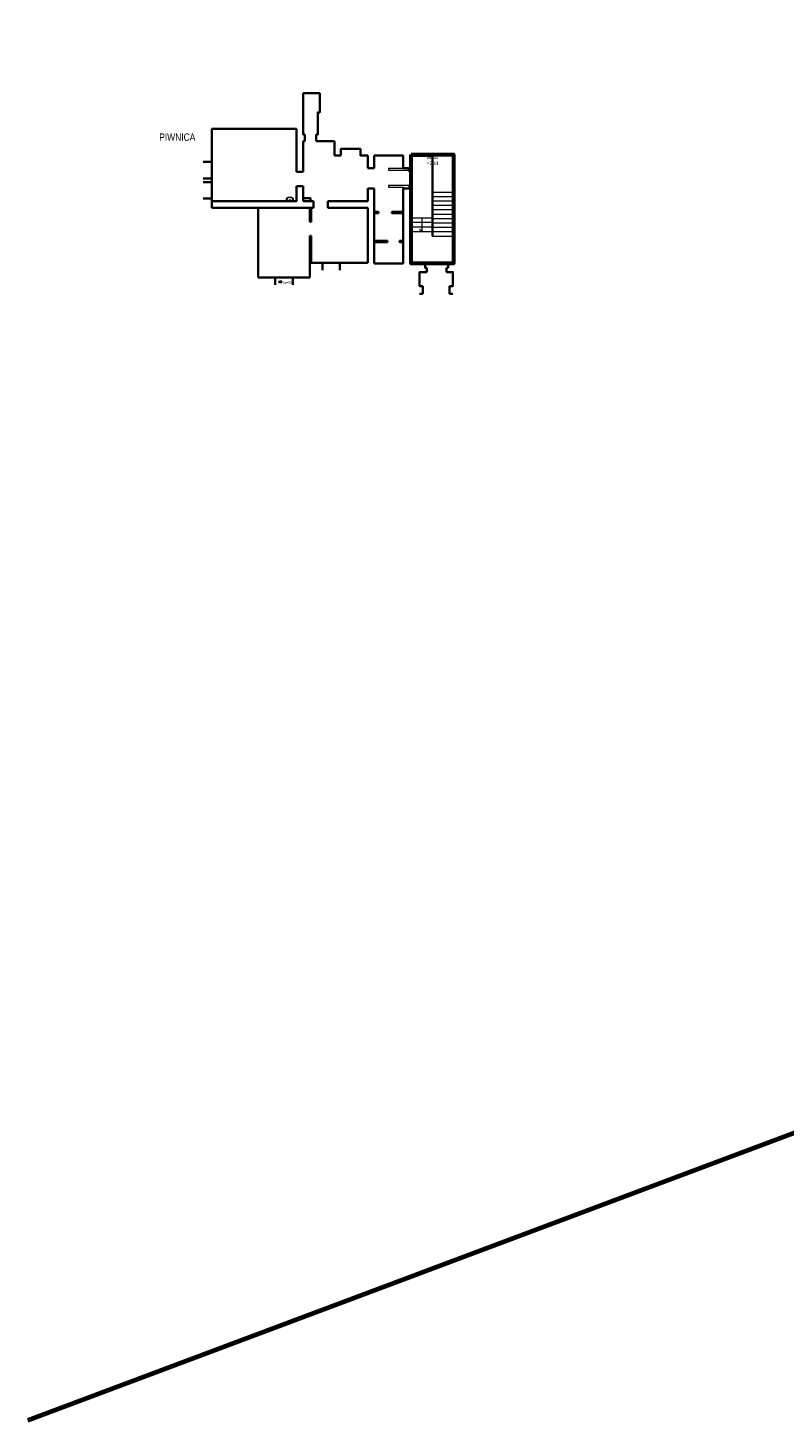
# Model space of a CAD drawing. Extents: x 34439 to 126910, y -74890 to 17912.
# Tile 3 of 144: x 53515 to 58633, y -42097 to -32683. Entities that reach past the tile are written whole.
import ezdxf
from ezdxf.lldxf.tags import DXFTag

# ---------------------------------------------------------------- set-up
doc = ezdxf.new("R2010")
doc.units = 0
doc.header["$MEASUREMENT"] = 0
doc.layers.add('_konstrukcja', color=96, linetype='Continuous', lineweight=20)
doc.layers.add('A-ARM', color=1, linetype='Continuous', lineweight=15)
doc.styles.add('Arial narrow', font='ARIALN.TTF')
doc.styles.get("Standard").update_dxf_attribs({"font": 'ARIALN.TTF'})
tags = doc.linetypes.add('HIDDEN', pattern=[0.375, 0.25, -0.125]).pattern_tags.tags
tags[6:7] = [DXFTag(74, 4), DXFTag(75, 0), DXFTag(340, '0'), DXFTag(46, 1.0), DXFTag(50, 0.0), DXFTag(44, 0.0), DXFTag(45, 0.0)]
tags[4:5] = [DXFTag(74, 4), DXFTag(75, 0), DXFTag(340, '0'), DXFTag(46, 1.0), DXFTag(50, 0.0), DXFTag(44, 0.0), DXFTag(45, 0.0)]

# ---------------------------------------------------------------- blocks, each defined once
blk = doc.blocks.new('_arm_umywalka')
at = {"layer": 'A-ARM', "color": 0}
for p, q in [((-20, 13.5), (-20, 0)), ((-20, 0), (20, 0)), ((20, 0), (20, 13.5))]:
    blk.add_line(p, q, dxfattribs=at)
blk.add_lwpolyline([(20, 13.5, 0.138474), (18.6, 18.4, 0.107069), (14.1, 23, 0.080452), (8, 25.9, 0.068264), (0, 27, 0.068264), (-8, 25.9, 0.080452), (-14.1, 23, 0.107069), (-18.6, 18.4, 0.138474), (-20, 13.5, 0.138474)], format="xyb", dxfattribs=at)
blk.add_lwpolyline([(-17, 14.5, 0.138474), (-16.1, 11.2, 0.107069), (-12.5, 7.4, 0.080452), (-7.1, 5, 0.068264), (0, 4, 0.068264), (7.1, 5, 0.080452), (12.5, 7.4, 0.107069), (16.1, 11.2, 0.138474), (17, 14.5, 0.138474), (16.1, 17.8, 0.107069), (12.5, 21.6, 0.080452), (7.1, 24, 0.068264), (0, 25, 0.068264), (-7.1, 24, 0.080452), (-12.5, 21.6, 0.107069), (-16.1, 17.8, 0.138474)], format="xyb", close=True, dxfattribs=at)
blk.add_circle((0, 9.5), 2, dxfattribs=at)
blk = doc.blocks.new('piwnica_biuro')
at = {"layer": '_konstrukcja', "lineweight": 35, "ltscale": 50}
for p, q in [((25, 515), (25, 565)), ((145, 515), (145, 565)), ((-90, 233), (-90, 515)), ((259, 43), (259, 515)), ((-722, -95), (-722, 420)), ((-525, 420), (-722, 420)), ((-525, -87), (-525, 420)), ((-100, 416), (-483, 416)), ((-483, 43), (-483, 416)), ((-293, 416), (-293, 466)), ((-176, 416), (-176, 466)), ((-100, 233), (-100, 416)), ((-697, 277), (-722, 277)), ((-697, 267), (-722, 267)), ((-697, 267), (-697, 277)), ((-525, 277), (-617, 277)), ((-617, 267), (-617, 277)), ((-525, 267), (-617, 267)), ((-100, 233), (-90, 233)), ((-100, 43), (-100, 139)), ((-100, 139), (-90, 139)), ((-90, 43), (-90, 139)), ((-645, 80), (-722, 80)), ((-645, 70), (-722, 70)), ((-645, 70), (-645, 80)), ((-525, 80), (-555, 80)), ((-555, 70), (-555, 80)), ((-525, 70), (-555, 70)), ((-212, 43), (-483, 43)), ((-212, 43), (-212, 0)), ((-116, 43), (572, 43)), ((-116, 43), (-116, 0)), ((572, -490), (572, 43)), ((-777, -110), (-777, 0)), ((-777, -110), (-777, -86)), ((-764, -110), (-764, -86)), ((-764, -86), (-722, -86)), ((-483, -87), (-525, -87)), ((-483, -87), (-483, 0)), ((-483, 0), (-483, -87)), ((-212, 0), (-483, 0)), ((-46, 0), (-116, 0)), ((-46, -102), (-46, 0)), ((0, 0), (60, 0)), ((572, -18), (632, -18)), ((-764, -110), (-777, -110)), ((-46, -102), (0, -102)), ((572, -130), (632, -130)), ((572, -154), (632, -154)), ((-777, -310), (-777, -200)), ((-777, -224), (-777, -200)), ((-764, -200), (-777, -200)), ((-764, -224), (-764, -200)), ((-722, -224), (-764, -224)), ((-722, -310), (-722, -224)), ((-525, -310), (-525, -225)), ((-483, -225), (-525, -225)), ((-483, -310), (-483, -225)), ((-46, -200), (0, -200)), ((-46, -407), (-46, -200)), ((572, -266), (632, -266)), ((-525, -310), (-722, -310)), ((-300, -310), (-258, -310)), ((-258, -407), (-258, -310)), ((-258, -407), (-134, -407)), ((-134, -451), (-134, -407)), ((-56, -407), (-46, -407)), ((-56, -451), (-56, -407)), ((-46, -490), (-46, -451))]:
    blk.add_line(p, q, dxfattribs=at)
at = {"layer": '_konstrukcja', "lineweight": 18, "ltscale": 50}
for p, q in [((-623.5, -110), (-764, -110)), ((-623.5, -95), (-722, -95)), ((-623.5, -110), (-623.5, -95)), ((-623.5, -210), (-764, -210)), ((-623.5, -225), (-722, -225)), ((-623.5, -225), (-623.5, -210))]:
    blk.add_line(p, q, dxfattribs=at)
at = {"layer": '_konstrukcja', "lineweight": 35, "ltscale": 50}
for points in [[(-90, 515), (259, 515)], [(-46, -21), (-94, -21), (-94, 0)], [(0, -200), (0, -490), (572, -490), (572, 0), (0, 0), (0, -102)], [(-722, -310), (-722, -224), (-764, -224)], [(-483, -310), (-433, -310), (-433, -354), (-300, -354), (-300, -310)], [(-134, -451), (-144, -451), (-144, -601), (-158, -601), (-158, -731), (-46, -731), (-46, -451), (-56, -451)]]:
    blk.add_lwpolyline(points, dxfattribs=at)
at = {"layer": 'A-ARM', "lineweight": 35, "ltscale": 50, "xscale": 1.25, "rotation": 180}
blk.add_blockref('_arm_umywalka', (45, 0), dxfattribs=at)
blk = doc.blocks.new('piwnica')
at = {"layer": '_konstrukcja', "lineweight": 35, "ltscale": 50}
for p, q in [((0, 215), (0, 728)), ((249, 737), (286, 737)), ((0, 0), (0, 215)), ((0, 0), (93, 0)), ((249, 0), (286, 0)), ((105, -58), (105, -29)), ((237, -58), (237, -29)), ((77.5, -206), (77.5, -153)), ((259.5, -206), (259.5, -153)), ((56, -206), (77.5, -206)), ((259.5, -206), (281, -206))]:
    blk.add_line(p, q, dxfattribs=at)
at = {"layer": '_konstrukcja', "linetype": 'HIDDEN', "lineweight": 18, "ltscale": 50}
for p, q in [((143, 483), (286, 483)), ((143, 453.2), (286, 453.2)), ((143, 423.4), (286, 423.4)), ((143, 393.6), (286, 393.6)), ((143, 363.8), (286, 363.8)), ((143, 334), (286, 334)), ((143, 304.2), (286, 304.2))]:
    blk.add_line(p, q, dxfattribs=at)
at = {"layer": '_konstrukcja', "lineweight": 18, "ltscale": 50}
for p, q in [((143, 307), (0, 307)), ((143, 276), (0, 276)), ((143, 245), (0, 245)), ((143, 274.4), (286, 274.4)), ((143, 244.6), (286, 244.6)), ((143, 214.8), (286, 214.8)), ((143, 185), (286, 185))]:
    blk.add_line(p, q, dxfattribs=at)
at = {"layer": '_konstrukcja', "lineweight": 35, "ltscale": 50}
for points in [[(143, 185), (143, 728), (0, 728)], [(286, 0), (286, 737)], [(93, 0), (93, -29), (105, -29)], [(237, -29), (249, -29), (249, 0)], [(105, -58), (56, -58), (56, -153), (77.5, -153)], [(259.5, -153), (281, -153), (281, -58), (237, -58)]]:
    blk.add_lwpolyline(points, dxfattribs=at)
at = {"layer": '_konstrukcja', "lineweight": 18, "ltscale": 50}
for points in [[(71.5, 307), (71.5, 215), (55.4, 229.7)], [(0, 215), (143, 215), (143, 215)]]:
    blk.add_lwpolyline(points, dxfattribs=at)
at = {"layer": '_konstrukcja', "lineweight": 30, "ltscale": 50, "rotation": 180}
blk.add_blockref('piwnica_biuro', (-777, 420), dxfattribs=at)
at = {"layer": '_konstrukcja', "lineweight": 35, "ltscale": 50, "attachment_point": 1}
for s, insert, char_height, width in [('delta =254', (104.5, 731.8), 25, 23.431), ('{\\H0.7x;\\S119/156;} hp=59', (-897.6, -111.1), 15, 73.857)]:
    blk.add_mtext(s, dxfattribs=dict(at, insert=insert, char_height=char_height, width=width))

msp = doc.modelspace()

# ---------------------------------------------------------------- linework, layer by layer
at = {"layer": '_konstrukcja', "lineweight": 70, "ltscale": 50}
msp.add_line((53514.9, -42096.8), (105753.5, -22517.4), dxfattribs=at)
at = {"layer": '_konstrukcja', "color": 4, "lineweight": 60, "ltscale": 50}
msp.add_lwpolyline([(56109.8, -33538.5), (56395.8, -33538.5), (56395.8, -34275.5), (56109.8, -34275.5)], close=True, dxfattribs=at)

# ---------------------------------------------------------------- block references
at = {"layer": '_konstrukcja', "lineweight": 35, "ltscale": 50}
msp.add_blockref('piwnica', (56109.8, -34275.5), dxfattribs=at)

# ---------------------------------------------------------------- texts
at = {"layer": 'A-ARM', "lineweight": 25, "ltscale": 50, "style": 'Arial narrow'}
msp.add_text('PIWNICA', height=50, dxfattribs=at).set_placement((54403.7, -33446.3))

doc.saveas('drawing.dxf')
